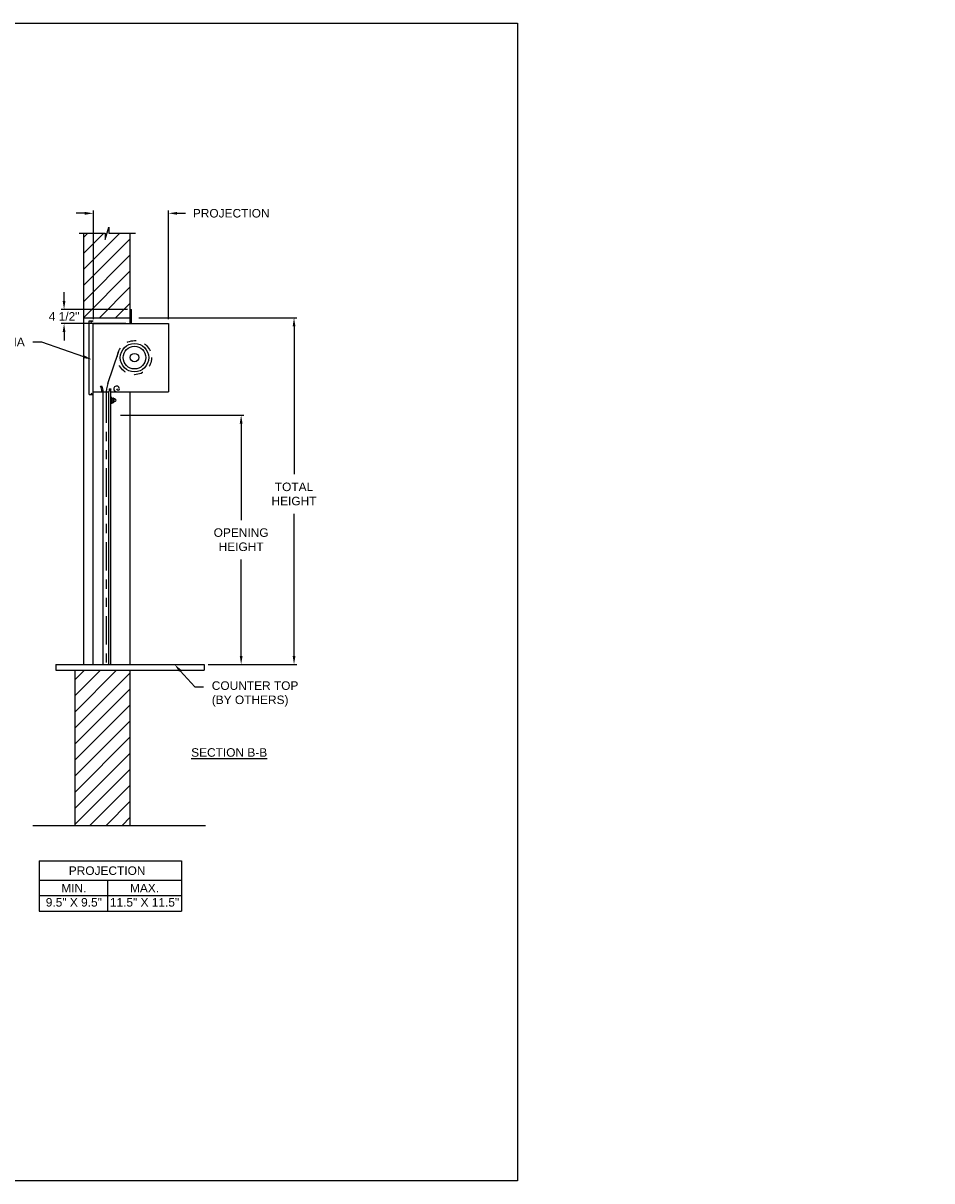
# Model space of a CAD drawing. Header units: inches. Extents: x 169.6 to 233, y 214.8 to 266.5.
# Tile 3 of 18: x 183.6 to 193.6, y 214.8 to 227.5. Entities that reach past the tile are written whole.
import ezdxf
from ezdxf import colors
from ezdxf.entities.mleader import LeaderData, LeaderLine
from ezdxf.math import Vec2, Vec3

# ---------------------------------------------------------------- set-up
doc = ezdxf.new("R2010")
doc.units = ezdxf.units.IN
doc.header["$LTSCALE"] = 0.25
doc.header["$MEASUREMENT"] = 0
doc.linetypes.add('HIDDEN', pattern=[0.375, 0.25, -0.125])
doc.linetypes.add('PHANTOM', pattern=[2.5, 1.25, -0.25, 0.25, -0.25, 0.25, -0.25])
doc.layers.add('ANNOTATIONS', color=1, linetype='Continuous')
doc.layers.add('CDX OPERATOR LH', color=7, linetype='Continuous')
doc.styles.add('ARIAL', font='arial.ttf', dxfattribs={"height": 0.09375})
doc.dimstyles.new('STANDARD$0', dxfattribs={"dimtxt": 0.09375, "dimasz": 0.09375, "dimexe": 0.03125, "dimexo": 0.046875, "dimgap": 0.09, "dimtad": 0, "dimtih": 1, "dimtoh": 1, "dimdec": 4, "dimzin": 0, "dimdsep": 46, "dimtxsty": 'ARIAL', "dimcen": 0.09, "dimadec": 0, "dimazin": 0, "dimtfac": 1, "dimtdec": 4, "dimtofl": 0, "dimtmove": 0, "dimatfit": 1, "dimfxl": 1, "dimtolj": 1, "dimtzin": 0, "dimarcsym": 0})
pattern_1 = [(45, (21.99535, -37.0293), (-0.08838835, 0.08838835), [])]

# ---------------------------------------------------------------- blocks, each defined once
blk = doc.blocks.new('*D63')
at = {"layer": 'ANNOTATIONS', "color": 0, "lineweight": -2, "transparency": 16777216}
for p, q in [((184.392, 224.236), (184.392, 225.433)), ((185.22, 224.236), (185.22, 225.433)), ((184.298, 225.402), (184.204, 225.402)), ((185.314, 225.402), (185.407, 225.402))]:
    blk.add_line(p, q, dxfattribs=at)
at = {"layer": 'ANNOTATIONS', "color": 0, "transparency": 16777216}
for points in [[(184.298, 225.417), (184.298, 225.386), (184.392, 225.402)], [(185.314, 225.417), (185.314, 225.386), (185.22, 225.402)]]:
    blk.add_solid(points, dxfattribs=at)
at = {"layer": 'defpoints', "color": 0, "transparency": 16777216}
for p in [(185.22, 225.402), (184.392, 224.189), (185.22, 224.189)]:
    blk.add_point(p, dxfattribs=at)
at = {"layer": 'ANNOTATIONS', "color": 0, "transparency": 16777216, "insert": (185.909, 225.402), "char_height": 0.09375, "width": 0.03196, "attachment_point": 5, "style": 'ARIAL'}
blk.add_mtext('\\A1;PROJECTION', dxfattribs=at)
blk = doc.blocks.new('*D64')
at = {"layer": 'ANNOTATIONS', "color": 0, "lineweight": -2, "transparency": 16777216}
for p, q in [((184.07, 224.439), (184.07, 224.533)), ((184.767, 224.345), (184.038, 224.345)), ((184.751, 224.189), (184.038, 224.189)), ((184.07, 224.095), (184.07, 224.002))]:
    blk.add_line(p, q, dxfattribs=at)
at = {"layer": 'ANNOTATIONS', "color": 0, "transparency": 16777216}
for points in [[(184.054, 224.439), (184.085, 224.439), (184.07, 224.345)], [(184.054, 224.095), (184.085, 224.095), (184.07, 224.189)]]:
    blk.add_solid(points, dxfattribs=at)
at = {"layer": 'defpoints', "color": 0, "transparency": 16777216}
for p in [(184.07, 224.345), (184.813, 224.345), (184.798, 224.189)]:
    blk.add_point(p, dxfattribs=at)
at = {"layer": 'ANNOTATIONS', "color": 0, "transparency": 16777216, "insert": (184.07, 224.267), "char_height": 0.0938, "attachment_point": 5, "style": 'ARIAL'}
blk.add_mtext('\\A1;4 1/2"', dxfattribs=at)
blk = doc.blocks.new('*D66')
at = {"layer": 'ANNOTATIONS', "color": 0, "lineweight": -2, "transparency": 16777216}
for p, q in [((184.689, 223.182), (186.049, 223.182)), ((186.018, 223.088), (186.018, 222.028)), ((186.018, 220.533), (186.018, 221.593)), ((185.657, 220.439), (186.049, 220.439))]:
    blk.add_line(p, q, dxfattribs=at)
at = {"layer": 'ANNOTATIONS', "color": 0, "transparency": 16777216}
for points in [[(186.003, 223.088), (186.034, 223.088), (186.018, 223.182)], [(186.003, 220.533), (186.034, 220.533), (186.018, 220.439)]]:
    blk.add_solid(points, dxfattribs=at)
at = {"layer": 'defpoints', "color": 0, "transparency": 16777216}
for p in [(184.642, 223.182), (186.018, 223.182), (185.61, 220.439)]:
    blk.add_point(p, dxfattribs=at)
at = {"layer": 'ANNOTATIONS', "color": 0, "transparency": 16777216, "insert": (186.018, 221.811), "char_height": 0.09375, "attachment_point": 5, "style": 'ARIAL'}
blk.add_mtext('\\A1;OPENING \\PHEIGHT', dxfattribs=at)
blk = doc.blocks.new('*D67')
at = {"layer": 'ANNOTATIONS', "color": 0, "lineweight": -2, "transparency": 16777216}
for p, q in [((184.892, 224.252), (186.632, 224.252)), ((186.6, 224.158), (186.6, 222.532)), ((186.6, 220.533), (186.6, 222.097)), ((185.657, 220.439), (186.632, 220.439))]:
    blk.add_line(p, q, dxfattribs=at)
at = {"layer": 'ANNOTATIONS', "color": 0, "transparency": 16777216}
for points in [[(186.585, 224.158), (186.616, 224.158), (186.6, 224.252)], [(186.585, 220.533), (186.616, 220.533), (186.6, 220.439)]]:
    blk.add_solid(points, dxfattribs=at)
at = {"layer": 'defpoints', "color": 0, "transparency": 16777216}
for p in [(184.845, 224.252), (185.61, 220.439), (186.6, 220.439)]:
    blk.add_point(p, dxfattribs=at)
at = {"layer": 'ANNOTATIONS', "color": 0, "transparency": 16777216, "insert": (186.6, 222.314), "char_height": 0.0938, "attachment_point": 5, "style": 'ARIAL'}
blk.add_mtext('\\A1;TOTAL\\PHEIGHT', dxfattribs=at)

msp = doc.modelspace()

# ---------------------------------------------------------------- hatches: boundary and pattern name
at = {"layer": 'CDX OPERATOR LH'}
h = msp.add_hatch(dxfattribs=at)
h.set_pattern_fill('ANSI31', color=256, style=0)
h.set_pattern_definition(pattern_1)
h.paths.add_polyline_path([(176.96026, 218.8575), (176.27276, 218.8575), (176.27276, 218.6203), (176.20865, 218.6203), (176.35072, 218.5734), (176.27276, 218.5734), (176.27276, 218.34188), (176.96026, 218.34188)])
h.paths.add_polyline_path([(182.58526, 218.5734), (182.50729, 218.5734), (182.64936, 218.6203), (182.58526, 218.6203), (182.58526, 218.8575), (181.89776, 218.8575), (181.89776, 218.34188), (182.58526, 218.34188)])
h.paths.add_polyline_path([(193.23756, 218.78308), (193.93506, 218.78308), (193.93506, 218.97627), (193.23756, 218.97627)], flags=9)
h.paths.add_polyline_path([(202.25173, 225.79656), (202.38596, 225.79656), (202.38596, 225.93718), (202.25173, 225.93718)], flags=9)
h.paths.add_polyline_path([(204.64016, 222.43093), (204.77478, 222.43093), (204.77478, 222.57156), (204.64016, 222.57156)], flags=9)
h.paths.add_polyline_path([(198.12421, 222.43093), (198.25882, 222.43093), (198.25882, 222.57156), (198.12421, 222.57156)], flags=9)
h.paths.add_polyline_path([(202.25173, 221.25083), (202.38596, 221.25083), (202.38596, 221.39146), (202.25173, 221.39146)], flags=9)
h.paths.add_polyline_path([(201.1058, 218.32646), (201.98971, 218.32646), (201.98971, 218.51965), (201.1058, 218.51965)], flags=9)
h.paths.add_polyline_path([(201.1599, 220.76428), (201.94187, 220.76428), (201.94187, 220.95747), (201.1599, 220.95747)], flags=9)
h.paths.add_polyline_path([(207.44079, 220.78025), (208.32451, 220.78025), (208.32451, 220.97344), (207.44079, 220.97344)], flags=9)
at = {"layer": 'CDX OPERATOR LH', "linetype": 'Continuous'}
h = msp.add_hatch(dxfattribs=at)
h.set_pattern_fill('ANSI31', color=256, style=0)
h.set_pattern_definition(pattern_1)
h.paths.add_polyline_path([(184.79776, 225.18377), (184.56126, 225.18377), (184.56126, 225.24843), (184.52285, 225.11507), (184.52285, 225.18377), (184.28213, 225.18377), (184.28213, 224.25175), (184.79776, 224.25175)])
h = msp.add_hatch(dxfattribs=at)
h.set_pattern_fill('ANSI31', color=256, style=0)
h.set_pattern_definition(pattern_1)
h.paths.add_polyline_path([(184.79776, 220.37525), (184.18838, 220.37525), (184.18838, 218.66817), (184.79776, 218.66817)])

# ---------------------------------------------------------------- linework, layer by layer
at = {"layer": 'ANNOTATIONS'}
for p, q in [((183.79724, 218.27714), (183.79724, 217.72577)), ((183.79724, 218.27714), (185.36235, 218.27714)), ((185.36235, 218.27714), (185.36235, 217.72577)), ((183.79724, 218.06567), (185.36235, 218.06567)), ((184.54761, 218.06567), (184.54761, 217.72577)), ((183.79724, 217.89572), (185.36235, 217.89572)), ((183.79724, 217.72577), (185.36235, 217.72577))]:
    msp.add_line(p, q, dxfattribs=at)
at = {"layer": 'CDX OPERATOR LH', "linetype": 'Continuous'}
for p, q in [((184.23574, 225.18377), (184.52285, 225.18377)), ((184.28213, 225.18377), (184.28213, 220.43925)), ((184.52285, 225.11507), (184.56126, 225.24843)), ((184.52285, 225.18377), (184.52285, 225.11507)), ((184.56126, 225.24843), (184.56126, 225.18377)), ((184.56126, 225.18377), (184.85645, 225.18377)), ((184.79776, 224.18925), (184.79776, 225.18377)), ((184.79776, 224.3455), (184.81338, 224.3455)), ((184.81338, 224.18925), (184.81338, 224.3455)), ((184.28213, 224.25175), (184.79776, 224.25175)), ((184.34492, 223.408), (184.34492, 224.2205)), ((184.34492, 224.2205), (184.39151, 224.2205)), ((184.36457, 224.20495), (184.39151, 224.2205)), ((184.39151, 220.43925), (184.39151, 224.18925)), ((184.39151, 224.18925), (185.21994, 224.18925)), ((185.21994, 224.18925), (185.21994, 223.43925)), ((184.55176, 223.52833), (184.6671, 223.87365)), ((184.46994, 223.50175), (184.48557, 223.50175)), ((184.34492, 223.408), (184.39151, 223.408)), ((184.36457, 223.42355), (184.39151, 223.408)), ((184.39151, 223.43925), (184.56369, 223.43925)), ((184.50119, 220.43925), (184.50119, 223.43925)), ((184.56369, 220.43925), (184.56369, 223.43925)), ((184.56766, 223.4705), (184.58329, 223.4705)), ((184.57932, 223.43925), (184.57932, 220.43925)), ((184.57932, 223.43925), (185.21994, 223.43925)), ((184.59494, 223.37675), (184.57932, 223.37675)), ((184.59494, 223.31425), (184.59494, 223.37675)), ((184.79776, 220.43925), (184.79776, 223.43925)), ((184.57932, 223.31425), (184.59494, 223.31425)), ((184.5979, 223.32206), (184.61519, 223.32206)), ((184.61478, 223.35722), (184.598, 223.35722)), ((184.61516, 223.33378), (184.59816, 223.33378)), ((184.59828, 223.36894), (184.61437, 223.36894)), ((184.61835, 223.36321), (184.61844, 223.3271)), ((184.62648, 223.32994), (184.63598, 223.33541)), ((184.627, 223.36077), (184.63599, 223.35558)), ((183.97903, 220.43925), (185.61026, 220.43925)), ((183.97903, 220.43925), (183.97903, 220.37525)), ((183.97903, 220.37525), (185.61026, 220.37525)), ((184.18838, 220.37525), (184.18838, 218.66817)), ((184.79776, 218.66817), (184.79776, 220.37525)), ((185.61026, 220.43925), (185.61026, 220.37525)), ((183.72694, 218.66817), (185.62636, 218.66817))]:
    msp.add_line(p, q, dxfattribs=at)
at = {"layer": 'CDX OPERATOR LH', "linetype": 'PHANTOM'}
msp.add_line((184.53244, 223.40953), (184.53244, 220.43925), dxfattribs=at)
at = {"layer": 'CDX OPERATOR LH', "linetype": 'HIDDEN'}
msp.add_circle((184.84494, 223.81425), 0.1875, dxfattribs=at)
at = {"layer": 'CDX OPERATOR LH', "linetype": 'Continuous'}
for radius in [0.15625, 0.125, 0.04685]:
    msp.add_circle((184.84494, 223.81425), radius, dxfattribs=at)
for centre, radius, start, end in [((184.37158, 223.44395), 0.11409, 357.636172, 30.436314), ((184.3872, 223.44395), 0.11409, 357.636172, 30.436314), ((184.90744, 223.40953), 0.375, 161.529967, 180), ((184.6481, 223.4705), 0.03125, 0, 270.000001), ((184.68869, 223.43925), 0.125, 165.522488, 180), ((184.70432, 223.43925), 0.125, 165.522488, 180), ((184.66372, 223.4705), 0.01562, 180, 0), ((184.6183, 223.3455), 0.02344, 150, 210), ((184.60187, 223.36299), 0.00695, 121.141954, 236.052996), ((184.602, 223.32783), 0.00708, 122.850833, 234.558993), ((184.61192, 223.36299), 0.00644, 296.373308, 67.572004), ((184.61179, 223.32783), 0.0067, 300.490233, 62.691871), ((184.59486, 223.3455), 0.02344, 330, 30), ((184.6183, 223.3455), 0.01758, 60.31878, 89.815958), ((184.6183, 223.3455), 0.01758, 270.603848, 297.736938), ((184.63002, 223.3455), 0.01172, 300.599928, 59.335393)]:
    msp.add_arc(centre, radius, start, end, dxfattribs=at)
msp.add_point((184.59494, 223.31425), dxfattribs=at)
at = {"layer": 'defpoints'}
msp.add_lwpolyline([(189.05875, 214.75854), (169.58887, 214.75854), (169.58887, 227.49365), (189.05875, 227.49365)], close=True, dxfattribs=at)

# ---------------------------------------------------------------- texts
at = {"layer": 'ANNOTATIONS', "insert": (185.88675, 219.51762), "char_height": 0.09375, "width": 1.3823677, "attachment_point": 2, "style": 'ARIAL'}
msp.add_mtext('{\\LSECTION B-B}', dxfattribs=at)
at = {"layer": 'ANNOTATIONS', "char_height": 0.09375, "attachment_point": 2, "style": 'ARIAL'}
for s, width, insert in [('PROJECTION ', 1.7594917, (184.54345, 218.21771)), ('MIN.\\P9.5" X 9.5" ', 0.6711642, (184.17742, 218.02572)), ('MAX.\\P11.5" X 11.5"', 0.7869326, (184.95507, 218.02572))]:
    msp.add_mtext_dynamic_manual_height_columns(s, width=width, gutter_width=1.36268, heights=[0], dxfattribs=dict(at, insert=insert))

# ---------------------------------------------------------------- dimensions: what is measured, and where the dimension line sits
at = {"layer": 'ANNOTATIONS'}
dim = msp.add_linear_dim(base=(185.21994, 225.40185), p1=(184.39151, 224.18925), p2=(185.21994, 224.18925), text='PROJECTION', dimstyle='STANDARD$0', dxfattribs=at)
dim.commit()
dim.dimension.update_dxf_attribs({"geometry": '*D63', "text_midpoint": (185.90905, 225.40185), "dimtype": 160})
for base, p1, p2, text, picture, middle in [((184.06955, 224.3455), (184.79776, 224.18925), (184.81338, 224.3455), '4 1/2"', '*D64', (184.06955, 224.26737)), ((186.60032, 220.43925), (184.84463, 224.25175), (185.61026, 220.43925), 'TOTAL\\PHEIGHT', '*D67', (186.60032, 222.31425))]:
    dim = msp.add_linear_dim(base=base, p1=p1, p2=p2, angle=90, text=text, dimstyle='STANDARD$0', dxfattribs=at)
    dim.commit()
    dim.dimension.update_dxf_attribs({"geometry": picture, "text_midpoint": middle, "dimtype": 160})
dim = msp.add_linear_dim(base=(186.0182, 223.18205), p1=(185.61026, 220.43925), p2=(184.64182, 223.18205), angle=90, text='OPENING \\PHEIGHT', dimstyle='STANDARD$0', dxfattribs=at)
dim.commit()
dim.dimension.update_dxf_attribs({"geometry": '*D66', "text_midpoint": (186.0182, 221.81065)})

# ---------------------------------------------------------------- leaders
ml = msp.add_multileader_mtext('Standard', dxfattribs=at)
ml.set_content('FASCIA', color=256, style='ARIAL')
ml.set_leader_properties()
ml.build(insert=Vec2(0, 0))
ml.multileader.update_dxf_attribs({"dogleg_length": 0.36, "arrow_head_size": 0.09375})
ctx = ml.context
ctx.base_point, ctx.char_height, ctx.arrow_head_size, ctx.landing_gap_size, ctx.plane_origin = Vec3(183.08468, 223.9857), 0.09375, 0.09375, 0.09, Vec3(182.05161, 223.98491)
ctx.text_align_type = 2
notes = []
notes.append((ctx, [(1, (1, 1, 0), (183.82512, 223.9857), (-1, 0), 0.09796, [(0, [(184.37455, 223.79371)], 0, [])])]))
ctx.mtext.insert, ctx.mtext.width, ctx.mtext.alignment, ctx.mtext.flow_direction = Vec3(183.63716, 224.03337), 0.9445531, 3, 5
ml = msp.add_multileader_mtext('Standard', dxfattribs=at)
ml.set_content('COUNTER TOP\\P(BY OTHERS)', color=256, style='ARIAL')
ml.set_leader_properties()
ml.build(insert=Vec2(0, 0))
ml.multileader.update_dxf_attribs({"dogleg_length": 0.36, "arrow_head_size": 0.09375})
ctx = ml.context
ctx.base_point, ctx.char_height, ctx.arrow_head_size, ctx.landing_gap_size, ctx.plane_origin = Vec3(185.60521, 220.19263), 0.09375, 0.09375, 0.09, Vec3(184.82017, 219.7594)
notes.append((ctx, [(0, (1, 1, 0), (185.50725, 220.19263), (1, 0), 0.09796, [(0, [(185.28517, 220.43925)], 0, [])])]))
ctx.mtext.insert, ctx.mtext.width, ctx.mtext.flow_direction = Vec3(185.69521, 220.25328), 0.9445531, 5
for ctx, leaders in notes:
    for number, flags, end, landing, length, lines in leaders:
        leader = LeaderData()
        leader.index, (leader.has_last_leader_line, leader.has_dogleg_vector, leader.attachment_direction) = number, flags
        leader.last_leader_point, leader.dogleg_vector, leader.dogleg_length = Vec3(end), Vec3(landing), length
        for number, points, colour, breaks in lines:
            line = LeaderLine()
            line.index, line.vertices, line.color, line.breaks = number, Vec3.list(points), colors.encode_raw_color(colour), breaks
            leader.lines.append(line)
        ctx.leaders.append(leader)

doc.saveas('drawing.dxf')
